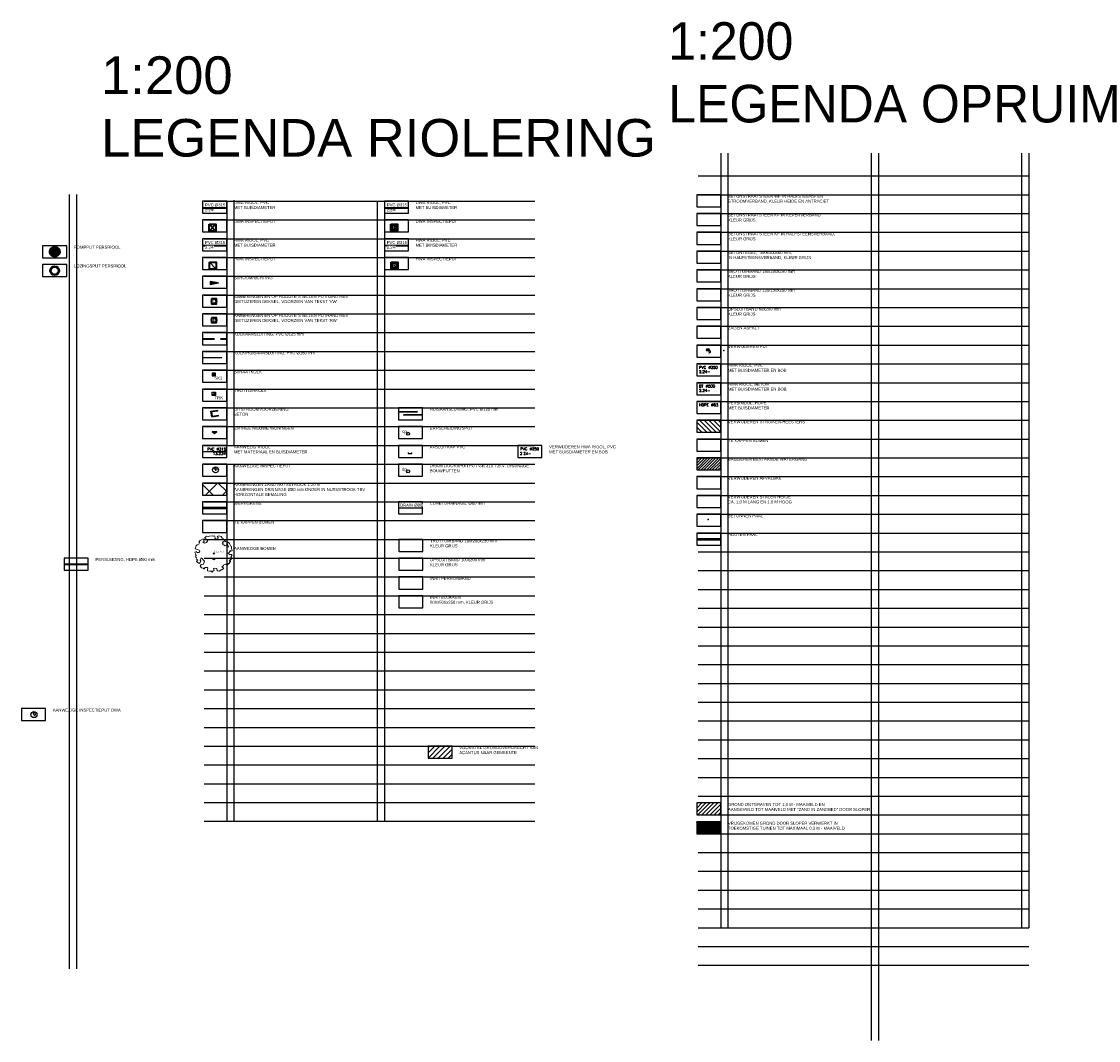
# Model space of a CAD drawing. Header units: metres. Extents: x 252743 to 254903, y 592696 to 593766.
# Tile 136 of 174: x 254309 to 254452, y 593631 to 593766. Entities that reach past the tile are written whole.
import ezdxf
from ezdxf.enums import TextEntityAlignment as Align
from ezdxf.lldxf.tags import DXFTag

# ---------------------------------------------------------------- set-up
doc = ezdxf.new("R2010")
doc.units = ezdxf.units.M
doc.set_wipeout_variables(frame=1)
for name, pattern in [('ACAD_ISO11W100', [33, 12, -3, 12, -3, 0, -3]), ('CENTER', [50.8, 31.75, -6.35, 6.35, -6.35]), ('DASHDOT', [25.4, 12.7, -6.35, 0, -6.35]), ('HIDDEN', [9.525, 6.35, -3.175])]:
    doc.linetypes.add(name, pattern=pattern)
doc.layers.add('ALGEMEEN HULP', color=6, linetype='Continuous', plot=False)
doc.layers.add('N-RI-HULP', color=6, linetype='Continuous', plot=False)
for name, color, linetype in [('ALGEMEEN LEGENDA 200', 7, 'Continuous'), ('ALGEMEEN LEGENDA 500', 7, 'Continuous'), ('ALGEMEEN TEKST 200', 7, 'Continuous'), ('B-GR-BOOM', 8, 'Continuous'), ('B-IN-PAAL-BETON', 8, 'Continuous'), ('B-RI', 8, 'Continuous'), ('B-RI-INSPECTIEPUT', 8, 'Continuous'), ('B-RI-TEKST 200', 8, 'Continuous'), ('B-WATER-TE-BAGGEREN-WATERGANG', 140, 'Continuous'), ('Grond aanbrengen', 64, 'Continuous'), ('Grond_ontgraven', 3, 'Continuous'), ('N-KL-NUTSSTROOK', 10, 'Continuous'), ('N-RI-AFSLUITKAP', 6, 'Continuous'), ('N-RI-DRAINAGE', 6, 'DASHDOT'), ('N-RI-ERFSCHEIDINGSPUT', 7, 'Continuous'), ('N-RI-HWA-PVC160', 2, 'HIDDEN'), ('N-RI-KOLK-STRAATKOLK', 7, 'Continuous'), ('N-RI-KOLK-TROTTOIRKOLK', 7, 'Continuous'), ('N-RI-STROOMRICHTING', 7, 'Continuous'), ('N-RI-TEKST 200', 7, 'Continuous'), ('N-RI-UITSTROOM', 2, 'Continuous'), ('N-WB-ARC-BETONSTEEN KF', 253, 'Continuous'), ('V-GR-ARC-STRUIKEN', 92, 'Continuous'), ('V-IN-PAAL-HOUT', 10, 'Continuous'), ('V-RI-KOLK', 10, 'Continuous'), ('V-RI-RIOOLPUT', 10, 'Continuous'), ('V-RI-TEKST-DWA', 7, 'Continuous'), ('Van acantus naar gemeente', 30, 'Continuous')]:
    doc.layers.add(name, color=color, linetype=linetype)
for name, color, linetype, lineweight in [('ALGEMEEN WERKGRENS', 10, 'FENCELINE1', 50), ('B-WE-GR-BOOM-S1', 8, 'Continuous', 9), ('B-WE-GR-BOOM_STAMDIAMETER-T', 7, 'Continuous', 25), ('N-RI-DWA-INSPECTIEPUT', 12, 'Continuous', 40), ('N-RI-DWA-PERSLEIDING', 10, 'RI-PERS', 40), ('N-RI-DWA-PVC', 12, 'CENTER', 40), ('N-RI-HUISAANSLUITING DWA', 25, 'HIDDEN', 35), ('N-RI-HUISAANSLUITING HWA', 72, 'HIDDEN', 35), ('N-RI-HWA-INSPECTIEPUT', 150, 'Continuous', 40), ('N-RI-HWA-PVC', 150, 'ACAD_ISO11W100', 40), ('N-RI-HWA-PVC125 KOLKAANSLUITING', 140, 'HIDDEN', 35), ('N-woningen', 1, 'Continuous', 0)]:
    doc.layers.add(name, color=color, linetype=linetype, lineweight=lineweight)
doc.layers.get('0').freeze()
doc.layers.get('V-IN-PAAL-HOUT').off()
doc.styles.add('B_STANDARD 200', font='txt.shx', dxfattribs={"height": 0.36})
doc.styles.add('N_STANDARD 200', font='arial.ttf', dxfattribs={"height": 0.4})
doc.styles.add('NLCS-ISO', font='txt')
doc.styles.get("Standard").update_dxf_attribs({"font": 'simplex.shx'})
doc.linetypes.add('FENCELINE1', pattern='A,6.35,-2.54,[133,ltypeshp.shx,S=2.54,R=0,X=-2.54,Y=0],-2.54,25.4', length=36.83)
tags = doc.linetypes.add('RI-PERS', pattern='A,7,-2,["P",Standard,S=1.8,R=0,X=-0.5,Y=-0.9],-2,7,-2,[102,NLCS.SHX,S=1,R=180,X=0,Y=0],-2', length=22).pattern_tags.tags
tags[6] = DXFTag(74, 10)

# ---------------------------------------------------------------- blocks, each defined once
blk = doc.blocks.new('INPECTIEPUT DWA')
for p, q in [((-0.45, -0.45), (0.45, 0.45)), ((-0.45, 0.45), (0.45, -0.45))]:
    blk.add_line(p, q)
at = {"flags": 128}
blk.add_lwpolyline([(-0.45, 0.45), (0.45, 0.45), (0.45, -0.45), (-0.45, -0.45), (-0.45, 0.45)], dxfattribs=at)
blk = doc.blocks.new('OP HOOGTE STELLEN GIET VW')
at = {"flags": 128}
blk.add_lwpolyline([(-1.62, 1.62), (-1.62, -1.63), (1.62, -1.63), (1.62, 1.62)], close=True, dxfattribs=at)
blk.add_circle((0, 0), 1.62)
at = {"insert": (-0.74, 1.18), "char_height": 2, "attachment_point": 1, "style": 'N_STANDARD 200', "bg_fill": 3, "box_fill_scale": 1, "bg_fill_color": 256, "bg_fill_transparency": 0}
blk.add_mtext_dynamic_manual_height_columns('D', width=0.4, gutter_width=2, heights=[0], dxfattribs=at)
blk = doc.blocks.new('OP HOOGTE STELLEN GIET RWA')
blk.add_lwpolyline([(-1.62, 1.62), (-1.62, -1.63), (1.62, -1.63), (1.62, 1.62)], close=True)
blk.add_circle((0, 0), 1.62)
at = {"insert": (-0.77, 1.18), "char_height": 2, "attachment_point": 1, "style": 'N_STANDARD 200', "bg_fill": 3, "box_fill_scale": 1, "bg_fill_color": 256, "bg_fill_transparency": 0}
blk.add_mtext_dynamic_manual_height_columns('R', width=0.4, gutter_width=2, heights=[0], dxfattribs=at)
blk = doc.blocks.new('INSPECTIEPUT RWA')
at = {"flags": 128}
blk.add_lwpolyline([(-0.45, 0.45), (0.45, 0.45), (0.45, -0.45), (-0.45, -0.45), (-0.45, 0.45)], dxfattribs=at)
at = {"layer": 'N-RI-HULP'}
blk.add_line((-0.45, 0.45), (0.45, -0.45), dxfattribs=at)
blk = doc.blocks.new('STROOMRICHTING')
blk.add_hatch(color=256).paths.add_polyline_path([(0, 0), (-5.6, 0.83), (-5.6, -1.11)])
at = {"flags": 128}
blk.add_lwpolyline([(0, 0), (-5.6, 0.83), (-5.6, -1.11)], close=True, dxfattribs=at)
blk = doc.blocks.new('UITSTROOM HDPE')
for p, q in [((-0.3, 1.98), (4.15, 2.65)), ((0.3, -1.98), (-0.3, 1.98)), ((0.27, 1.56), (4.22, 2.16)), ((0.72, -1.41), (0.27, 1.56)), ((4.22, 2.16), (4.15, 2.65)), ((0.3, -1.98), (4.75, -1.3)), ((0.72, -1.41), (4.67, -0.81)), ((4.75, -1.3), (4.67, -0.81))]:
    blk.add_line(p, q)
blk = doc.blocks.new('STRAATKOLK STR3545')
h = blk.add_hatch(color=256)
h.dxf.hatch_style = 1
h.paths.add_polyline_path([(0, 0.35), (0.22, 0.17), (0.45, 0.35)])
h = blk.add_hatch(color=256)
h.dxf.hatch_style = 1
h.paths.add_polyline_path([(0.22, 0.17), (0, 0), (0.45, 0)])
for points in [[(0, 0.35), (0.22, 0.17), (0.45, 0.35)], [(0, 0.35), (0, 0), (0.45, 0), (0.45, 0.35)], [(0.22, 0.17), (0, 0), (0.45, 0)]]:
    blk.add_lwpolyline(points, close=True)
at = {"style": 'N_STANDARD 200'}
blk.add_attdef('STRAATKOLK', (0.3, -0.5), '', height=0.4, dxfattribs=at)
at = {"color": 7, "true_color": 0xffffff}
blk.add_wipeout([(0.32, -0.09), (1.36, -0.09), (1.36, -0.52), (0.32, -0.52)], dxfattribs=at)
blk = doc.blocks.new('TROTTOIRKOLK TRK2020')
h = blk.add_hatch(color=256)
h.dxf.hatch_style = 1
h.paths.add_polyline_path([(0, 0), (0.45, 0.45), (0.45, 0)])
for points in [[(0, 0.45), (0.45, 0.45), (0.45, 0), (0, 0)], [(0, 0), (0.45, 0.45), (0.45, 0)]]:
    blk.add_lwpolyline(points, close=True)
at = {"color": 7, "true_color": 0xffffff}
blk.add_wipeout([(0.32, -0.09), (1.56, -0.09), (1.56, -0.52), (0.32, -0.52)], dxfattribs=at)
at = {"style": 'N_STANDARD 200'}
blk.add_attdef('TROTTOIRKOLK', (0.32, -0.51), '', height=0.4, dxfattribs=at)
blk = doc.blocks.new('B_RIOOLPUT')
blk.add_circle((0, 0), 0.9)
blk.add_point((0, 0))
blk.add_text('p', height=1.8).set_placement((0.6, 0), align=Align.TOP_LEFT)
blk = doc.blocks.new('INSPECTIEPUT BESTAAND')
at = {"linetype": 'Continuous'}
blk.add_circle((0, 0), 0.4, dxfattribs=at)
at = {"ltscale": 0.4, "style": 'B_STANDARD 200'}
blk.add_text('R', height=0.35, rotation=34.1427, dxfattribs=at).set_placement((0.02, -0.16))
blk = doc.blocks.new('VERWIJDEREN INSPECITEPUT')
at = {"linetype": 'Continuous'}
blk.add_circle((0, 0), 0.4, dxfattribs=at)
at = {"ltscale": 0.4, "style": 'B_STANDARD 200'}
blk.add_text('D', height=0.35, rotation=34.1427, dxfattribs=at).set_placement((0.02, -0.16))
blk = doc.blocks.new('CONTROLEPUT')
at = {"linetype": 'Continuous'}
blk.add_circle((0, 0), 0.2, dxfattribs=at)
at = {"style": 'N_STANDARD 200'}
blk.add_attdef('ERFSCHEIDINGS/CONTROLEPUT', text='', height=0.4, dxfattribs=at).set_placement((-0.18, 0.11), align=Align.RIGHT)
blk = doc.blocks.new('SGR-BOOM_06_ST')
at = {"linetype": 'Continuous', "flags": 128}
blk.add_lwpolyline([(2.7, 3.52), (2.53, 3.94), (2.2, 4.06), (1.94, 4.52), (1.27, 4.69), (0.86, 4.52), (1.11, 4.27), (1.06, 3.81), (0.23, 3.98), (0.35, 4.32), (0.18, 4.69), (-0.15, 4.61), (-0.49, 4.69), (-1.15, 4.65), (-1.49, 4.48), (-1.95, 4.57), (-2.54, 4.11), (-2.12, 3.9), (-1.99, 3.64), (-1.58, 3.44), (-1.99, 2.89), (-2.54, 2.77), (-2.92, 3.1), (-2.62, 3.22), (-2.87, 3.86), (-3.63, 3.43), (-4, 3.02), (-3.79, 2.85), (-4, 2.51), (-4.42, 2.35), (-4.72, 2.05), (-5.01, 1.21), (-3.88, 0.92), (-3.71, 0.54), (-4, 0.29), (-4.51, 0.29), (-4.6, 0.56), (-5.09, 0.38), (-4.76, -0.17), (-4.93, -0.38), (-4.72, -0.54), (-4.88, -1.01), (-4.53, -1.18), (-4.72, -1.55), (-4.42, -1.59), (-4.29, -1.71), (-4.62, -2.11), (-3.92, -2.68), (-3.67, -2.43), (-3.46, -1.97), (-3.63, -1.76), (-3.42, -1.17), (-3.12, -1.34), (-2.79, -1.76), (-2.5, -2.01), (-2.79, -2.81), (-3.42, -2.93), (-3.67, -3.39), (-3.33, -3.77), (-2.83, -3.9), (-2.77, -4.02), (-2.71, -4.15), (-2.33, -3.73), (-1.83, -3.73), (-1.57, -3.9), (-1.7, -4.27), (-1.7, -4.61), (-1.15, -4.74), (-0.61, -4.69), (-0.49, -4.94), (-0.23, -4.65), (0.1, -4.48), (-0.06, -4.01), (0.27, -3.9), (0.77, -4.02), (0.86, -4.61), (1.15, -4.57), (1.44, -4.74), (2.07, -4.23), (2.37, -4.36), (2.32, -4.15), (2.66, -3.98), (2.41, -3.73), (2.11, -3.64), (2.57, -3.23), (2.62, -2.98), (3.16, -2.85), (3.54, -3.06), (3.79, -2.81), (3.77, -2.63), (4.12, -2.63), (4.12, -2.39), (4.46, -2.26), (4.46, -2.05), (4.08, -2.05), (4.54, -1.59), (4.25, -1.42), (4.63, -1.55), (4.75, -1.26), (4.54, -0.92), (4.84, -0.46), (4.67, -0.25), (4.25, -0.25), (3.75, 0.08), (4.08, 0.29), (4.38, 0.84), (4.54, 0.59), (4.88, 0.71), (4.67, 1.43), (4.71, 1.89), (4.5, 1.97), (4.16, 2.64), (3.83, 3.01), (3.37, 2.6), (3.66, 2.43), (3.91, 1.8), (3.54, 1.72), (3.33, 2.14), (2.99, 2.05), (2.66, 2.31), (2.24, 2.51), (2.45, 2.68), (2.32, 2.93), (2.53, 3.18), (2.87, 3.06), (3.16, 3.23)], close=True, dxfattribs=at)
blk.add_circle((0, 0), 0.15)
at = {"layer": 'B-WE-GR-BOOM_STAMDIAMETER-T', "style": 'NLCS-ISO'}
blk.add_attdef('STAMDIAMETER', text='', height=0.3, dxfattribs=at).set_placement((0, 0), align=Align.BOTTOM_LEFT)
blk = doc.blocks.new('B_PAAL-BETON')
blk.add_circle((0, 0), 0.9)
at = {"layer": 'B-IN-PAAL-BETON'}
blk.add_point((0, 0), dxfattribs=at)
blk.add_text('bp', height=1.8).set_placement((0.6, 0), align=Align.TOP_LEFT)

msp = doc.modelspace()

# ---------------------------------------------------------------- hatches: boundary and pattern name
at = {"layer": 'B-WATER-TE-BAGGEREN-WATERGANG'}
h = msp.add_hatch(dxfattribs=at)
h.set_pattern_fill('ANSI31', color=256, scale=0.083)
h.paths.add_polyline_path([(254398.399, 593706.809), (254401.599, 593706.809), (254401.599, 593708.409), (254398.399, 593708.409)])
at = {"layer": 'Grond aanbrengen'}
h = msp.add_hatch(dxfattribs=at)
h.set_pattern_fill('ANSI31', color=256, scale=0.00364)
h.set_pattern_definition([(45, (152243.790472, 356401.123314), (-0.00817203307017, 0.00817203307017), [])])
h.paths.add_polyline_path([(254398.399, 593658.409), (254401.599, 593658.409), (254401.599, 593660.009), (254398.399, 593660.009)])
at = {"layer": 'Grond_ontgraven'}
h = msp.add_hatch(dxfattribs=at)
h.set_pattern_fill('ANSI31', color=256, scale=0.12)
h.set_pattern_definition([(45, (152243.79047, 356411.1233), (-0.26940768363, 0.26940768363), [])])
h.paths.add_polyline_path([(254398.399, 593660.909), (254401.599, 593660.909), (254401.599, 593662.509), (254398.399, 593662.509)])
at = {"layer": 'N-KL-NUTSSTROOK'}
h = msp.add_hatch(dxfattribs=at)
h.set_pattern_fill('ANSI37', color=256, scale=0.5)
h.set_pattern_definition([(45, (123.8917, 27.1088), (-1.122532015, 1.122532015), []), (135, (123.8917, 27.1088), (-1.122532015, -1.122532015), [])])
h.paths.add_polyline_path([(254332.719, 593703.462), (254335.919, 593703.462), (254335.919, 593705.062), (254332.719, 593705.062)])
at = {"layer": 'N-WB-ARC-BETONSTEEN KF'}
h = msp.add_hatch(color=256, dxfattribs=at)
h.dxf.hatch_style = 1
h.paths.add_polyline_path([(254334.59, 593711.888), (254334.289, 593711.589), (254333.99, 593711.89)])
at = {"layer": 'N-woningen'}
h = msp.add_hatch(color=256, dxfattribs=at)
h.dxf.hatch_style = 1
h.paths.add_polyline_path([(254334.595, 593711.893), (254334.294, 593711.594), (254333.995, 593711.895)])
at = {"layer": 'V-GR-ARC-STRUIKEN'}
h = msp.add_hatch(dxfattribs=at)
h.set_pattern_fill('ANSI31', color=256, scale=0.14, angle=90, style=0)
h.set_pattern_definition([(135, (-4.67, 412.98654), (-0.31430896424, -0.31430896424), [])])
h.paths.add_polyline_path([(254398.399, 593711.809), (254401.599, 593711.809), (254401.599, 593713.409), (254398.399, 593713.409)])
at = {"layer": 'Van acantus naar gemeente'}
h = msp.add_hatch(dxfattribs=at)
h.set_pattern_fill('ANSI31', color=256, scale=0.15)
h.set_pattern_definition([(45, (153.85195, -0.76683), (-0.33675960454, 0.33675960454), [])])
h.paths.add_polyline_path([(254362.679, 593668.462), (254365.879, 593668.462), (254365.879, 593670.062), (254362.679, 593670.062)])

# ---------------------------------------------------------------- linework, layer by layer
at = {"layer": 'ALGEMEEN HULP'}
for p, q in [((254401.599, 593748.917), (254401.599, 593645.909)), ((254402.555, 593748.917), (254402.555, 593645.909)), ((254421.599, 593748.917), (254421.599, 593645.909)), ((254422.555, 593748.917), (254422.555, 593645.909)), ((254441.599, 593748.917), (254441.599, 593660.909)), ((254442.555, 593748.917), (254442.555, 593660.909)), ((254398.615, 593745.909), (254442.555, 593745.909)), ((254314.979, 593743.461), (254314.979, 593655.453)), ((254315.935, 593743.461), (254315.935, 593655.453)), ((254398.615, 593743.409), (254442.555, 593743.409)), ((254332.935, 593742.562), (254376.876, 593742.562)), ((254336.876, 593742.704), (254336.876, 593710.062)), ((254355.919, 593742.562), (254355.919, 593660.062)), ((254356.876, 593742.562), (254356.876, 593660.062)), ((254398.615, 593740.909), (254442.555, 593740.909)), ((254332.935, 593740.062), (254376.876, 593740.062)), ((254332.935, 593737.562), (254376.876, 593737.562)), ((254398.615, 593738.409), (254442.555, 593738.409)), ((254398.615, 593735.909), (254442.555, 593735.909)), ((254332.935, 593735.062), (254376.876, 593735.062)), ((254398.615, 593733.409), (254442.555, 593733.409)), ((254421.599, 593733.917), (254421.599, 593630.909)), ((254422.555, 593733.917), (254422.555, 593630.909)), ((254441.599, 593733.917), (254441.599, 593645.909)), ((254442.555, 593733.917), (254442.555, 593645.909)), ((254332.935, 593732.562), (254376.876, 593732.562)), ((254398.615, 593730.909), (254442.555, 593730.909)), ((254332.935, 593730.062), (254376.876, 593730.062)), ((254314.979, 593728.461), (254314.979, 593640.453)), ((254315.935, 593728.461), (254315.935, 593640.453)), ((254332.935, 593727.562), (254376.876, 593727.562)), ((254398.615, 593728.409), (254442.555, 593728.409)), ((254398.615, 593725.909), (254442.555, 593725.909)), ((254332.935, 593725.062), (254376.876, 593725.062)), ((254332.935, 593725.062), (254376.876, 593725.062)), ((254398.615, 593723.409), (254442.555, 593723.409)), ((254332.935, 593722.562), (254376.876, 593722.562)), ((254398.615, 593720.909), (254442.555, 593720.909)), ((254332.935, 593720.062), (254376.876, 593720.062)), ((254332.935, 593717.562), (254376.876, 593717.562)), ((254398.615, 593718.409), (254442.555, 593718.409)), ((254398.615, 593715.909), (254442.555, 593715.909)), ((254332.935, 593715.062), (254376.876, 593715.062)), ((254398.615, 593713.409), (254442.555, 593713.409)), ((254398.615, 593713.409), (254442.555, 593713.409)), ((254332.935, 593712.562), (254376.876, 593712.562)), ((254398.615, 593710.909), (254442.555, 593710.909)), ((254332.935, 593707.562), (254376.876, 593707.562)), ((254332.935, 593707.562), (254376.876, 593707.562)), ((254335.919, 593707.562), (254335.919, 593660.062)), ((254336.876, 593707.562), (254336.876, 593660.062)), ((254398.615, 593708.409), (254442.555, 593708.409)), ((254398.615, 593705.909), (254442.555, 593705.909)), ((254332.935, 593705.062), (254376.876, 593705.062)), ((254332.935, 593705.062), (254376.876, 593705.062)), ((254398.615, 593703.409), (254442.555, 593703.409)), ((254332.935, 593702.562), (254376.876, 593702.562)), ((254332.935, 593702.562), (254376.876, 593702.562)), ((254332.935, 593700.062), (254376.876, 593700.062)), ((254332.935, 593700.062), (254376.876, 593700.062)), ((254398.615, 593700.909), (254442.555, 593700.909)), ((254332.935, 593697.562), (254376.876, 593697.562)), ((254332.935, 593697.562), (254376.876, 593697.562)), ((254332.935, 593697.562), (254376.876, 593697.562)), ((254332.935, 593697.562), (254376.876, 593697.562)), ((254398.615, 593698.409), (254442.555, 593698.409)), ((254398.615, 593695.909), (254442.555, 593695.909)), ((254332.935, 593695.062), (254376.876, 593695.062)), ((254332.935, 593695.062), (254376.876, 593695.062)), ((254332.935, 593695.062), (254376.876, 593695.062)), ((254398.615, 593693.409), (254442.555, 593693.409)), ((254332.935, 593692.562), (254376.876, 593692.562)), ((254332.935, 593690.062), (254376.876, 593690.062)), ((254398.615, 593690.909), (254442.555, 593690.909)), ((254332.935, 593687.562), (254376.876, 593687.562)), ((254398.615, 593688.409), (254442.555, 593688.409)), ((254398.615, 593685.909), (254442.555, 593685.909)), ((254332.935, 593685.062), (254376.876, 593685.062)), ((254398.615, 593683.409), (254442.555, 593683.409)), ((254332.935, 593682.562), (254376.876, 593682.562)), ((254332.935, 593680.062), (254376.876, 593680.062)), ((254398.615, 593680.909), (254442.555, 593680.909)), ((254332.935, 593677.562), (254376.876, 593677.562)), ((254398.615, 593678.409), (254442.555, 593678.409)), ((254398.615, 593675.909), (254442.555, 593675.909)), ((254332.935, 593675.062), (254376.876, 593675.062)), ((254398.615, 593673.409), (254442.555, 593673.409)), ((254332.935, 593672.562), (254376.876, 593672.562)), ((254332.935, 593670.062), (254376.876, 593670.062)), ((254398.615, 593670.909), (254442.555, 593670.909)), ((254332.935, 593667.562), (254376.876, 593667.562)), ((254398.615, 593668.409), (254442.555, 593668.409)), ((254398.615, 593665.909), (254442.555, 593665.909)), ((254332.935, 593665.062), (254376.876, 593665.062)), ((254398.615, 593663.409), (254442.555, 593663.409)), ((254332.935, 593662.562), (254376.876, 593662.562)), ((254332.935, 593660.062), (254376.876, 593660.062)), ((254398.615, 593660.909), (254442.555, 593660.909)), ((254398.615, 593660.909), (254442.555, 593660.909)), ((254398.615, 593658.409), (254442.555, 593658.409)), ((254398.615, 593655.909), (254442.555, 593655.909)), ((254398.615, 593653.409), (254442.555, 593653.409)), ((254398.615, 593650.909), (254442.555, 593650.909)), ((254398.615, 593648.409), (254442.555, 593648.409)), ((254398.615, 593645.909), (254442.555, 593645.909)), ((254398.615, 593645.909), (254442.555, 593645.909)), ((254398.615, 593645.909), (254442.555, 593645.909)), ((254398.615, 593643.409), (254442.555, 593643.409)), ((254398.615, 593643.409), (254442.555, 593643.409)), ((254398.615, 593640.909), (254442.555, 593640.909)), ((254398.615, 593640.909), (254442.555, 593640.909))]:
    msp.add_line(p, q, dxfattribs=at)
at = {"layer": 'ALGEMEEN LEGENDA 200'}
for points in [[(254398.399, 593741.809), (254401.599, 593741.809), (254401.599, 593743.409), (254398.399, 593743.409)], [(254332.719, 593740.962), (254335.919, 593740.962), (254335.919, 593742.562), (254332.719, 593742.562)], [(254356.876, 593740.962), (254360.076, 593740.962), (254360.076, 593742.562), (254356.876, 593742.562)], [(254398.399, 593739.309), (254401.599, 593739.309), (254401.599, 593740.909), (254398.399, 593740.909)], [(254332.719, 593738.462), (254335.919, 593738.462), (254335.919, 593740.062), (254332.719, 593740.062)], [(254356.876, 593738.462), (254360.076, 593738.462), (254360.076, 593740.062), (254356.876, 593740.062)], [(254332.719, 593735.962), (254335.919, 593735.962), (254335.919, 593737.562), (254332.719, 593737.562)], [(254356.876, 593735.962), (254360.076, 593735.962), (254360.076, 593737.562), (254356.876, 593737.562)], [(254398.399, 593736.809), (254401.599, 593736.809), (254401.599, 593738.409), (254398.399, 593738.409)], [(254311.443, 593735.024), (254314.643, 593735.024), (254314.643, 593736.624), (254311.443, 593736.624)], [(254398.399, 593734.309), (254401.599, 593734.309), (254401.599, 593735.909), (254398.399, 593735.909)], [(254332.719, 593733.462), (254335.919, 593733.462), (254335.919, 593735.062), (254332.719, 593735.062)], [(254356.876, 593733.462), (254360.076, 593733.462), (254360.076, 593735.062), (254356.876, 593735.062)], [(254311.443, 593732.524), (254314.643, 593732.524), (254314.643, 593734.124), (254311.443, 593734.124)], [(254398.399, 593731.809), (254401.599, 593731.809), (254401.599, 593733.409), (254398.399, 593733.409)], [(254332.719, 593730.962), (254335.919, 593730.962), (254335.919, 593732.562), (254332.719, 593732.562)], [(254398.399, 593729.309), (254401.599, 593729.309), (254401.599, 593730.909), (254398.399, 593730.909)], [(254332.719, 593725.962), (254335.919, 593725.962), (254335.919, 593727.562), (254332.719, 593727.562)], [(254398.399, 593726.809), (254401.599, 593726.809), (254401.599, 593728.409), (254398.399, 593728.409)], [(254398.399, 593724.309), (254401.599, 593724.309), (254401.599, 593725.909), (254398.399, 593725.909)], [(254332.719, 593723.462), (254335.919, 593723.462), (254335.919, 593725.062), (254332.719, 593725.062)], [(254398.399, 593721.809), (254401.599, 593721.809), (254401.599, 593723.409), (254398.399, 593723.409)], [(254332.719, 593720.962), (254335.919, 593720.962), (254335.919, 593722.562), (254332.719, 593722.562)], [(254332.719, 593720.962), (254335.919, 593720.962), (254335.919, 593722.562), (254332.719, 593722.562)], [(254332.719, 593718.462), (254335.919, 593718.462), (254335.919, 593720.062), (254332.719, 593720.062)], [(254332.719, 593718.462), (254335.919, 593718.462), (254335.919, 593720.062), (254332.719, 593720.062)], [(254332.719, 593715.962), (254335.919, 593715.962), (254335.919, 593717.562), (254332.719, 593717.562)], [(254332.719, 593713.462), (254335.919, 593713.462), (254335.919, 593715.062), (254332.719, 593715.062)], [(254358.747, 593713.462), (254361.947, 593713.462), (254361.947, 593715.062), (254358.747, 593715.062)], [(254398.399, 593711.809), (254401.599, 593711.809), (254401.599, 593713.409), (254398.399, 593713.409)], [(254398.399, 593711.809), (254401.599, 593711.809), (254401.599, 593713.409), (254398.399, 593713.409)], [(254398.399, 593711.809), (254401.599, 593711.809), (254401.599, 593713.409), (254398.399, 593713.409)], [(254332.719, 593710.962), (254335.919, 593710.962), (254335.919, 593712.562), (254332.719, 593712.562)], [(254332.719, 593710.962), (254335.919, 593710.962), (254335.919, 593712.562), (254332.719, 593712.562)], [(254332.719, 593710.962), (254335.919, 593710.962), (254335.919, 593712.562), (254332.719, 593712.562)], [(254358.747, 593710.962), (254361.947, 593710.962), (254361.947, 593712.562), (254358.747, 593712.562)], [(254398.399, 593709.309), (254401.599, 593709.309), (254401.599, 593710.909), (254398.399, 593710.909)], [(254358.747, 593708.462), (254361.947, 593708.462), (254361.947, 593710.062), (254358.747, 593710.062)], [(254332.719, 593705.962), (254335.919, 593705.962), (254335.919, 593707.562), (254332.719, 593707.562)], [(254358.747, 593705.962), (254361.947, 593705.962), (254361.947, 593707.562), (254358.747, 593707.562)], [(254398.399, 593706.809), (254401.599, 593706.809), (254401.599, 593708.409), (254398.399, 593708.409)], [(254398.399, 593704.309), (254401.599, 593704.309), (254401.599, 593705.909), (254398.399, 593705.909)], [(254332.719, 593703.462), (254335.919, 593703.462), (254335.919, 593705.062), (254332.719, 593705.062)], [(254398.399, 593701.809), (254401.599, 593701.809), (254401.599, 593703.409), (254398.399, 593703.409)], [(254332.719, 593700.962), (254335.919, 593700.962), (254335.919, 593702.562), (254332.719, 593702.562)], [(254332.719, 593700.962), (254335.919, 593700.962), (254335.919, 593702.562), (254332.719, 593702.562)], [(254332.719, 593700.962), (254335.919, 593700.962), (254335.919, 593702.562), (254332.719, 593702.562)], [(254358.747, 593700.962), (254361.947, 593700.962), (254361.947, 593702.562), (254358.747, 593702.562)], [(254332.719, 593698.462), (254335.919, 593698.462), (254335.919, 593700.062), (254332.719, 593700.062)], [(254398.399, 593699.309), (254401.599, 593699.309), (254401.599, 593700.909), (254398.399, 593700.909)], [(254358.801, 593695.962), (254362.001, 593695.962), (254362.001, 593697.562), (254358.801, 593697.562)], [(254398.399, 593696.809), (254401.599, 593696.809), (254401.599, 593698.409), (254398.399, 593698.409)], [(254314.312, 593693.462), (254317.512, 593693.462), (254317.512, 593695.062), (254314.312, 593695.062)], [(254358.801, 593693.462), (254362.001, 593693.462), (254362.001, 593695.062), (254358.801, 593695.062)], [(254358.801, 593690.962), (254362.001, 593690.962), (254362.001, 593692.562), (254358.801, 593692.562)], [(254358.801, 593688.462), (254362.001, 593688.462), (254362.001, 593690.062), (254358.801, 593690.062)], [(254308.641, 593673.462), (254311.841, 593673.462), (254311.841, 593675.062), (254308.641, 593675.062)], [(254362.679, 593668.462), (254365.879, 593668.462), (254365.879, 593670.062), (254362.679, 593670.062)], [(254398.399, 593660.909), (254401.599, 593660.909), (254401.599, 593662.509), (254398.399, 593662.509)], [(254398.399, 593658.409), (254401.599, 593658.409), (254401.599, 593660.009), (254398.399, 593660.009)]]:
    msp.add_lwpolyline(points, close=True, dxfattribs=at)
at = {"layer": 'ALGEMEEN WERKGRENS', "ltscale": 0.2}
for p, q in [((254332.719, 593701.762), (254335.919, 593701.762)), ((254398.399, 593697.609), (254401.599, 593697.609))]:
    msp.add_line(p, q, dxfattribs=at)
at = {"layer": 'B-GR-BOOM'}
msp.add_circle((254334.213, 593694.959), 0.108, dxfattribs=at)
at = {"layer": 'N-RI-AFSLUITKAP'}
msp.add_lwpolyline([(254360.038, 593709.135), (254360.038, 593709.01), (254360.538, 593709.01), (254360.538, 593709.135)], dxfattribs=at)
at = {"layer": 'N-RI-DRAINAGE', "ltscale": 0.3}
msp.add_line((254358.747, 593701.762), (254361.947, 593701.762), dxfattribs=at)
at = {"layer": 'N-RI-DWA-INSPECTIEPUT'}
for radius in [0.593, 0.493]:
    msp.add_circle((254313.043, 593733.308), radius, dxfattribs=at)
at = {"layer": 'N-RI-DWA-PERSLEIDING', "ltscale": 0.7}
msp.add_line((254314.312, 593694.262), (254317.512, 593694.262), dxfattribs=at)
at = {"layer": 'N-RI-DWA-PVC'}
for radius in [0.662, 0.512, 0.412, 0.262, 0.162]:
    msp.add_circle((254313.059, 593735.826), radius, dxfattribs=at)
at = {"layer": 'N-RI-HUISAANSLUITING DWA', "ltscale": 0.4}
msp.add_lwpolyline([(254361.947, 593714.123), (254358.747, 593714.094)], dxfattribs=at)
at = {"layer": 'N-RI-HUISAANSLUITING HWA', "ltscale": 0.4}
msp.add_lwpolyline([(254358.747, 593714.541), (254361.947, 593714.576)], dxfattribs=at)
at = {"layer": 'N-RI-HWA-PVC', "ltscale": 0.3}
for p, q in [((254332.719, 593736.678), (254335.919, 593736.678)), ((254356.876, 593736.678), (254360.076, 593736.678))]:
    msp.add_line(p, q, dxfattribs=at)
at = {"layer": 'N-RI-HWA-PVC125 KOLKAANSLUITING', "ltscale": 0.25}
msp.add_line((254332.719, 593724.262), (254335.919, 593724.262), dxfattribs=at)
at = {"layer": 'N-RI-HWA-PVC160', "ltscale": 0.4}
msp.add_line((254332.719, 593721.772), (254335.919, 593721.772), dxfattribs=at)
at = {"layer": 'N-woningen'}
for points in [[(254334.59, 593711.888), (254334.289, 593711.589), (254333.99, 593711.89)], [(254334.595, 593711.893), (254334.294, 593711.594), (254333.995, 593711.895)]]:
    msp.add_lwpolyline(points, close=True, dxfattribs=at)
at = {"layer": 'V-RI-KOLK'}
msp.add_point((254402.011, 593722.676), dxfattribs=at)
at = {"layer": 'V-RI-RIOOLPUT'}
msp.add_point((254399.891, 593722.758), dxfattribs=at)

# ---------------------------------------------------------------- block references
at = {"layer": 'B-RI-INSPECTIEPUT', "linetype": 'Continuous'}
msp.add_blockref('INSPECTIEPUT BESTAAND', (254334.429, 593706.811), dxfattribs=at)
at = {"layer": 'B-RI-INSPECTIEPUT'}
msp.add_blockref('VERWIJDEREN INSPECITEPUT', (254310.296, 593674.259), dxfattribs=at)
at = {"layer": 'B-WE-GR-BOOM-S1'}
ref = msp.add_blockref('SGR-BOOM_06_ST', (254334.213, 593695.686), dxfattribs=dict(at, xscale=0.5, yscale=0.5, zscale=0.75))
ref.add_attrib('STAMDIAMETER', 'Dia 57', dxfattribs={"layer": 'B-WE-GR-BOOM_STAMDIAMETER-T', "height": 0.3, "style": 'NLCS-ISO'}).set_placement((254334.213, 593695.686), align=Align.BOTTOM_LEFT)
at = {"layer": 'N-RI-DWA-INSPECTIEPUT'}
for p in [(254334.04, 593739.027), (254358.196, 593739.027)]:
    msp.add_blockref('INPECTIEPUT DWA', p, dxfattribs=at)
at = {"layer": 'N-RI-ERFSCHEIDINGSPUT'}
for p, values in [((254360.031, 593711.612), {'ERFSCHEIDINGS/CONTROLEPUT': 'cp'}), ((254360.031, 593706.612), {'ERFSCHEIDINGS/CONTROLEPUT': 'dp'})]:
    msp.add_blockref('CONTROLEPUT', p, dxfattribs=at).add_auto_attribs(values)
at = {"layer": 'N-RI-HWA-INSPECTIEPUT'}
for p in [(254334.079, 593733.975), (254358.235, 593733.975)]:
    msp.add_blockref('INSPECTIEPUT RWA', p, dxfattribs=at)
at = {"layer": 'N-RI-STROOMRICHTING', "xscale": 0.2, "yscale": 0.2, "zscale": 0.2, "rotation": 358.5250980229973}
msp.add_blockref('STROOMRICHTING', (254334.841, 593731.671), dxfattribs=at)
at = {"layer": 'N-RI-UITSTROOM', "xscale": 0.2, "yscale": 0.2, "zscale": 0.2}
msp.add_blockref('UITSTROOM HDPE', (254333.886, 593714.242), dxfattribs=at)
at = {"layer": 'V-IN-PAAL-HOUT', "xscale": 0.2, "yscale": 0.2, "zscale": 0.2}
msp.add_blockref('B_PAAL-BETON', (254399.948, 593700.23), dxfattribs=at)
at = {"layer": 'V-RI-RIOOLPUT', "xscale": 0.2, "yscale": 0.2, "zscale": 0.2}
msp.add_blockref('B_RIOOLPUT', (254399.879, 593722.772), dxfattribs=at)

# ---------------------------------------------------------------- texts
at = {"layer": 'ALGEMEEN HULP', "char_height": 5, "attachment_point": 1, "style": 'N_STANDARD 200'}
for s, insert, width in [('1:200\\PLEGENDA OPRUIM', (254394.598, 593766.36), 70.01481), ('1:200\\PLEGENDA RIOLERING', (254319.223, 593761.816), 75.27308)]:
    msp.add_mtext(s, dxfattribs=dict(at, insert=insert, width=width))
at = {"layer": 'ALGEMEEN LEGENDA 500', "char_height": 0.4, "attachment_point": 1, "style": 'N_STANDARD 200'}
for s, insert, width in [('GROND ONTGRAVEN TOT 1,0 M - MAAIVELD EN \\PAANGEVULD TOT MAAIVELD MET "ZAND IN ZANDBED" DOOR SLOPER', (254402.561, 593662.504), 19.09521), ('VRIJGEKOMEN GROND DOOR SLOPER VERWERKT IN \\PTOEKOMSTIGE TUINEN TOT MAXIMAAL 0,3 M - MAAIVELD', (254402.561, 593660.004), 16.32865)]:
    msp.add_mtext(s, dxfattribs=dict(at, insert=insert, width=width))
at = {"layer": 'ALGEMEEN TEKST 200', "char_height": 0.4, "attachment_point": 1, "style": 'N_STANDARD 200'}
for s, insert, width in [('BETONSTRAATSTEEN WF IN HALFSTEENS- EN STROOMVERBAND, KLEUR HEIDE EN ANTRACIET', (254402.556, 593743.415), 16.45382), ('DWA RIOOL, PVC \\PMET BUISDIAMETER ', (254336.874, 593742.57), 15.5605), ('DWA RIOOL, PVC \\PMET BUISDIAMETER', (254361.03, 593742.57), 15.5605), ('BETONSTRAATSTEEN KF IN KEPERVERBAND\\PKLEUR GRIJS', (254402.556, 593740.915), 16.45382), ('DWA INSPECTIEPUT', (254336.878, 593740.068), 15.5605), ('DWA INSPECTIEPUT', (254361.034, 593740.068), 15.5605), ('HWA RIOOL, PVC \\PMET BUISDIAMETER', (254336.878, 593737.569), 15.5605), ('HWA RIOOL, PVC \\PMET BUISDIAMETER', (254361.034, 593737.569), 15.5605), ('BETONSTRAATSTEEN KF IN HALFSTEENSVERBAND, \\PKLEUR GRIJS', (254402.556, 593738.415), 15.5605), ('POMPPUT PERSRIOOL', (254315.601, 593736.63), 15.5605), ('HWA INSPECTIEPUT', (254336.878, 593735.068), 15.5605), ('HWA INSPECTIEPUT', (254361.034, 593735.068), 15.5605), ('LOZINGSPUT PERSRIOOL', (254315.601, 593734.13), 15.5605), ('TROTTOIRBAND 180/200x250 mm\\PKLEUR GRIJS', (254402.547, 593733.416), 15.5605), ('STROOMRICHTING', (254336.878, 593732.573), 15.5605), ('TROTTOIRBAND 130/150x250 mm\\PKLEUR GRIJS', (254402.547, 593730.916), 15.5605), ("AANBRENGEN EN OP HOOGTE STELLEN PUTRAND MET\\PGIETIJZEREN DEKSEL, VOORZIEN VAN TEKST 'VW'", (254336.871, 593730.062), 15.5605), ("AANBRENGEN EN OP HOOGTE STELLEN PUTRAND MET\\PGIETIJZEREN DEKSEL, VOORZIEN VAN TEKST 'RW'", (254336.871, 593727.562), 15.5605), ('OPSLUITBAND 60x200 mm \\PKLEUR GRIJS', (254402.546, 593728.409), 15.5605), ('ZAGEN ASFALT', (254402.557, 593725.91), 15.5605), ('KOLKAANSLUITING, PVC Ø125 mm', (254336.879, 593725.073), 15.5605), ('VERWIJDEREN PUT', (254402.557, 593723.41), 15.5605), ('KOLK/HUISAANSLUITING, PVC Ø160 mm', (254336.879, 593722.581), 15.5605), ('HWA RIOOL, PVC \\PMET BUISDIAMETER EN BOB', (254402.554, 593720.918), 15.5605), ('STRAATKOLK ', (254336.878, 593720.062), 15.5605), ('TROTTOIRKOLK', (254336.879, 593717.562), 15.5605), ('HWA RIOOL, BETON \\PMET BUISDIAMETER EN BOB', (254402.554, 593718.418), 15.5605), ('PERSRIOOL, HDPE\\PMET BUISDIAMETER', (254402.554, 593715.918), 15.5605), ('UITSTROOMVOORZIENING\\PBETON', (254336.879, 593715.068), 15.5605), ('HUISAANSLUITING, PVC Ø125 mm', (254362.907, 593715.079), 15.5605), ('ERFSCHEIDINGSPUT', (254362.907, 593712.568), 15.5605), ('AANWEZIG RIOOL\\PMET MATERIAAL EN BUISDIAMETER', (254336.878, 593710.063), 15.5605), ('AFSLUITKAP PVC', (254362.906, 593710.062), 15.5605), ('VERWIJDEREN HWA RIOOL, PVC \\PMET BUISDIAMETER EN BOB', (254378.782, 593710.07), 15.5605), ('AANWEZIGE INSPECTIEPUT', (254336.878, 593707.563), 15.5605), ('DRAIN DOORSPUITPUT GR 315 T.B.V. DRAINAGE BOUWPUTTEN', (254362.907, 593707.568), 15.5605), ('VERWIJDEREN AFVALBAK', (254402.549, 593705.912), 10.37345), ('AANBRENGEN ZAND NUTSSTROOK 1,20 m\\PAANBRENGEN DRAINAGE Ø80 mm ONDER IN NUTSSTROOK TBV HORIZONTALE BEMALING ', (254336.876, 593705.062), 18.14543), ('VERWIJDEREN STALEN HEKJE \\PCA. 1,0 M LANG EN 1,0 M HOOG', (254402.549, 593703.412), 10.37345), ('CUNETDRAINAGE, Ø80 mm', (254362.907, 593702.579), 15.5605), ('BETONNEN PAAL', (254402.549, 593700.912), 10.37345), ('TROTTOIRBAND 180/200x250 mm\\PKLEUR GRIJS', (254362.949, 593697.569), 15.5605), ('HOUTEN PAAL', (254402.549, 593698.412), 10.37345), ('AANWEZIGE BOMEN', (254336.893, 593696.559), 10.48126), ('PERSLEIDING, HDPE Ø90 mm', (254318.472, 593695.079), 15.5605), ('OPSLUITBAND 100x200 mm \\PKLEUR GRIJS', (254362.948, 593695.064), 15.5605), ('\\A1;INRITPERRONBAND', (254362.949, 593692.569), 15.5605), ('INRITBLOKKEN\\P800x500x250 mm, KLEUR GRIJS', (254362.956, 593690.062), 15.5605), ('AANWEZIGE INSPECTIEPUT DWA', (254312.799, 593675.063), 15.5605), ('VOORSTEL GRONDOVERDRACHT VAN ACANTUS NAAR GEMEENTE', (254366.836, 593670.062), 12.58644)]:
    msp.add_mtext(s, dxfattribs=dict(at, insert=insert, width=width))
for s, width, gutter_width, insert in [('BETONTEGEL,  300x300x60 mm, \\PIN HALFSTEENSVERBAND, KLEUR GRIJS', 11.22935, 7.2, (254402.555, 593735.909)), ('VERWIJDEREN STRUIKEN-HEESTERS', 14.63461, 1.6, (254402.552, 593713.415)), ('ENTREE NIEUWE WONINGEN', 16.15052, 1.6, (254336.876, 593712.568)), ('TE KAPPEN BOMEN', 10.37345, 1.6, (254402.578, 593710.914)), ('BAGGEREN BESTAANDE WATERGANG', 10.37345, 1.6, (254402.578, 593708.414)), ('\\pxt4,6;WERKGRENS', 16.15052, 1.6, (254336.876, 593702.568)), ('TE KAPPEN BOMEN', 10.37345, 1.6, (254336.898, 593700.067))]:
    msp.add_mtext_dynamic_manual_height_columns(s, width=width, gutter_width=gutter_width, heights=[0], dxfattribs=dict(at, insert=insert))
at = {"layer": 'B-RI-TEKST 200', "insert": (254335.814, 593709.39), "char_height": 0.36, "width": 2.89735, "attachment_point": 9, "rotation": 359.99969, "style": 'B_STANDARD 200', "bg_fill": 3, "box_fill_scale": 1, "bg_fill_color": 256, "bg_fill_transparency": 0}
msp.add_mtext('PVC Ø315', dxfattribs=at)

# ---------------------------------------------------------------- next in the draw order: linework, layer by layer
at = {"layer": 'ALGEMEEN HULP'}
for p, q in [((254335.919, 593742.562), (254335.919, 593710.062)), ((254332.935, 593710.062), (254376.876, 593710.062)), ((254332.935, 593710.062), (254376.876, 593710.062)), ((254332.935, 593710.062), (254376.876, 593710.062))]:
    msp.add_line(p, q, dxfattribs=at)

# ---------------------------------------------------------------- next in the draw order: block references
at = {"layer": 'N-RI-DWA-INSPECTIEPUT', "xscale": 0.2, "yscale": 0.2, "zscale": 0.2}
for p in [(254358.196, 593739.027), (254334.22, 593729.229)]:
    msp.add_blockref('OP HOOGTE STELLEN GIET VW', p, dxfattribs=at)
at = {"layer": 'N-RI-HWA-INSPECTIEPUT', "xscale": 0.2, "yscale": 0.2, "zscale": 0.2}
for p in [(254358.235, 593733.975), (254334.22, 593726.729)]:
    msp.add_blockref('OP HOOGTE STELLEN GIET RWA', p, dxfattribs=at)

# ---------------------------------------------------------------- next in the draw order: texts
at = {"layer": 'B-RI-TEKST 200', "insert": (254335.85, 593709.167), "char_height": 0.36, "width": 1.30094, "attachment_point": 3, "rotation": 359.99969, "style": 'B_STANDARD 200', "bg_fill": 3, "box_fill_scale": 1, "bg_fill_color": 256, "bg_fill_transparency": 0}
msp.add_mtext('13.23+', dxfattribs=at)
at = {"layer": 'N-RI-TEKST 200', "char_height": 0.4, "style": 'N_STANDARD 200', "bg_fill": 3, "box_fill_scale": 1, "bg_fill_color": 256, "bg_fill_transparency": 0}
for s, insert, width, attachment_point in [('PVC Ø315', (254357.202, 593741.835), 2.7, 7), ('PVC Ø315', (254357.202, 593736.836), 2.7, 7), ('DRAIN Ø80', (254360.435, 593701.898), 3.09045, 8)]:
    msp.add_mtext(s, dxfattribs=dict(at, insert=insert, width=width, attachment_point=attachment_point))
at = {"layer": 'V-RI-TEKST-DWA', "char_height": 0.36, "attachment_point": 7, "style": 'B_STANDARD 200', "bg_fill": 3, "box_fill_scale": 1, "bg_fill_color": 256, "bg_fill_transparency": 0}
for s, insert, width in [('PVC Ø250', (254398.725, 593720.266), 2.87346), ('BT Ø500', (254398.725, 593717.766), 2.36567), ('HDPE Ø63', (254398.725, 593715.266), 2.93338)]:
    msp.add_mtext(s, dxfattribs=dict(at, insert=insert, width=width))

# ---------------------------------------------------------------- next in the draw order: linework, layer by layer
at = {"layer": 'ALGEMEEN LEGENDA 200'}
for points in [[(254332.719, 593728.462), (254335.919, 593728.462), (254335.919, 593730.062), (254332.719, 593730.062)], [(254398.399, 593714.309), (254401.599, 593714.309), (254401.599, 593715.909), (254398.399, 593715.909)], [(254332.719, 593708.462), (254335.919, 593708.462), (254335.919, 593710.062), (254332.719, 593710.062)]]:
    msp.add_lwpolyline(points, close=True, dxfattribs=at)
at = {"layer": 'B-RI', "ltscale": 0.6}
msp.add_line((254332.719, 593709.262), (254335.919, 593709.262), dxfattribs=at)

# ---------------------------------------------------------------- next in the draw order: block references
at = {"layer": 'N-RI-KOLK-STRAATKOLK'}
msp.add_blockref('STRAATKOLK STR3545', (254333.982, 593719.331), dxfattribs=at).add_auto_attribs({'STRAATKOLK': 'SK1'})
at = {"layer": 'N-RI-KOLK-TROTTOIRKOLK'}
msp.add_blockref('TROTTOIRKOLK TRK2020', (254333.982, 593716.716), dxfattribs=at).add_auto_attribs({'TROTTOIRKOLK': 'TRK'})

# ---------------------------------------------------------------- next in the draw order: texts
at = {"layer": 'N-RI-TEKST 200', "char_height": 0.4, "style": 'N_STANDARD 200', "bg_fill": 3, "box_fill_scale": 1, "bg_fill_color": 256, "bg_fill_transparency": 0}
for s, insert, width, attachment_point in [('PVC Ø315', (254333.046, 593741.835), 2.7, 7), ('2.24-', (254357.191, 593741.614), 1.2, 1), ('PVC Ø315', (254333.046, 593736.836), 2.7, 7), ('2.24-', (254357.191, 593736.615), 1.2, 1)]:
    msp.add_mtext(s, dxfattribs=dict(at, insert=insert, width=width, attachment_point=attachment_point))
at = {"layer": 'V-RI-TEKST-DWA', "char_height": 0.36, "style": 'B_STANDARD 200', "bg_fill": 3, "box_fill_scale": 1, "bg_fill_color": 256, "bg_fill_transparency": 0}
for s, insert, width, attachment_point in [('2.24-', (254398.714, 593720.045), 1.2, 1), ('2.24-', (254398.714, 593717.545), 1.2, 1), ('PVC Ø250', (254374.954, 593709.419), 2.87346, 7)]:
    msp.add_mtext(s, dxfattribs=dict(at, insert=insert, width=width, attachment_point=attachment_point))

# ---------------------------------------------------------------- next in the draw order: linework, layer by layer
at = {"layer": 'ALGEMEEN LEGENDA 200'}
for points in [[(254398.399, 593719.309), (254401.599, 593719.309), (254401.599, 593720.909), (254398.399, 593720.909)], [(254398.399, 593716.809), (254401.599, 593716.809), (254401.599, 593718.409), (254398.399, 593718.409)], [(254374.627, 593708.462), (254377.827, 593708.462), (254377.827, 593710.062), (254374.627, 593710.062)]]:
    msp.add_lwpolyline(points, close=True, dxfattribs=at)
at = {"layer": 'N-RI-DWA-PVC', "ltscale": 0.2}
msp.add_line((254356.876, 593741.678), (254360.076, 593741.678), dxfattribs=at)

# ---------------------------------------------------------------- next in the draw order: texts
at = {"layer": 'N-RI-TEKST 200', "char_height": 0.4, "width": 1.2, "attachment_point": 1, "style": 'N_STANDARD 200', "bg_fill": 3, "box_fill_scale": 1, "bg_fill_color": 256, "bg_fill_transparency": 0}
for insert in [(254333.034, 593741.614), (254333.034, 593736.615)]:
    msp.add_mtext('2.24-', dxfattribs=dict(at, insert=insert))

# ---------------------------------------------------------------- next in the draw order: linework, layer by layer
at = {"layer": 'N-RI-DWA-PVC', "ltscale": 0.2}
msp.add_line((254332.719, 593741.678), (254335.919, 593741.678), dxfattribs=at)

# ---------------------------------------------------------------- next in the draw order: texts
at = {"layer": 'V-RI-TEKST-DWA', "insert": (254374.905, 593709.149), "char_height": 0.36, "width": 1.2, "attachment_point": 1, "style": 'B_STANDARD 200', "bg_fill": 3, "box_fill_scale": 1, "bg_fill_color": 256, "bg_fill_transparency": 0}
msp.add_mtext('2.24-', dxfattribs=at)

doc.saveas('drawing.dxf')
